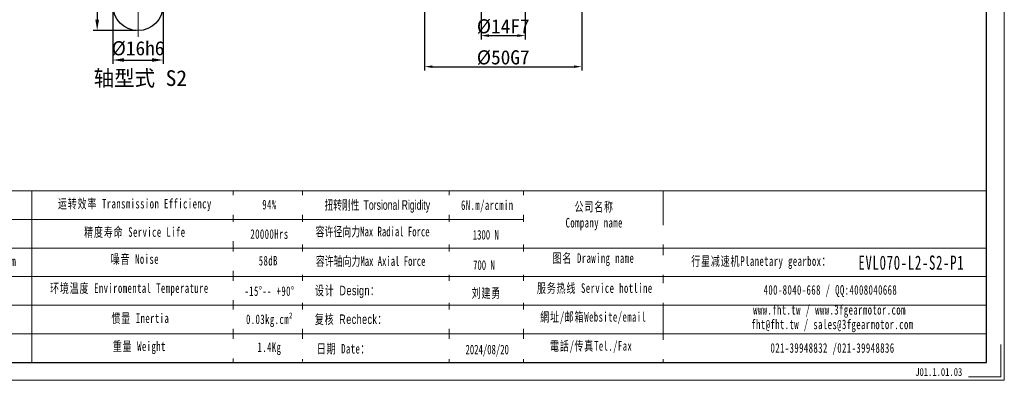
# Model space of a CAD drawing. Header units: millimetres. Extents: x 1360 to 1839, y 1023 to 1362.
# Tile 6 of 10: x 1525 to 1839, y 1023 to 1138. Entities that reach past the tile are written whole.
import ezdxf

# ---------------------------------------------------------------- set-up
doc = ezdxf.new("R2010")
doc.units = ezdxf.units.MM
doc.header["$PDSIZE"] = -5
doc.linetypes.add('ACAD_ISO10W100', pattern=[18, 12, -3, 0, -3])
doc.linetypes.add('DASHED', pattern=[19.05, 12.7, -6.35])
doc.layers.get('Defpoints').update_dxf_attribs({"lineweight": 18})
for name, color, linetype, lineweight in [('6文字层', 3, 'Continuous', 35), ('SLD-0', 7, 'Continuous', 18), ('中心线层', 7, 'ACAD_ISO10W100', 20), ('图框_外框线', 7, 'Continuous', 18), ('尺寸线层', 3, 'Continuous', 18), ('标注线', 7, 'Continuous', 20), ('粗实线', 7, 'Continuous', 50)]:
    doc.layers.add(name, color=color, linetype=linetype, lineweight=lineweight)
doc.styles.add('工程字', font='txt')
doc.styles.add('标准', font='txt', dxfattribs={"width": 0.667})
doc.styles.add('样式 1', font='txt', dxfattribs={"width": 0.8})
doc.dimstyles.new('ISO-25', dxfattribs={"dimtxt": 4.5, "dimasz": 1, "dimexe": 1.25, "dimexo": 0.625, "dimtad": 1, "dimtxsty": '工程字', "dimcen": 2.5, "dimdle": 2, "dimadec": 0, "dimazin": 0, "dimtfac": 1, "dimtmove": 0, "dimatfit": 3, "dimfxl": 1, "dimarcsym": 0})
doc.dimstyles.new('副本 ISO-25', dxfattribs={"dimtxt": 4.5, "dimasz": 2.5, "dimexe": 1.25, "dimexo": 0.625, "dimtad": 1, "dimtxsty": '工程字', "dimcen": 2.5, "dimdle": 5, "dimadec": 0, "dimazin": 0, "dimtfac": 1, "dimtmove": 0, "dimatfit": 3, "dimfxl": 1, "dimtolj": 1, "dimarcsym": 0})

# ---------------------------------------------------------------- blocks, each defined once
blk = doc.blocks.new('*X4')
at = {"layer": 'Defpoints', "color": 0, "lineweight": -2}
for p in [(1654.3, 1145.52), (1704.3, 1145.52), (1704.3, 1123.29)]:
    blk.add_point(p, dxfattribs=at)
at = {"layer": '尺寸线层', "color": 0, "lineweight": -2}
for p, q in [((1654.3, 1144.89), (1654.3, 1122.04)), ((1704.3, 1144.89), (1704.3, 1122.04)), ((1656.8, 1123.29), (1701.8, 1123.29))]:
    blk.add_line(p, q, dxfattribs=at)
for points in [[(1656.8, 1123.71), (1656.8, 1122.87), (1654.3, 1123.29)], [(1701.8, 1122.87), (1701.8, 1123.71), (1704.3, 1123.29)]]:
    blk.add_solid(points, dxfattribs=at)
at = {"layer": '尺寸线层', "color": 0, "insert": (1679.3, 1126.16), "char_height": 4.5, "attachment_point": 5, "style": '工程字'}
blk.add_mtext('\\A1;%%C50G7', dxfattribs=at)
blk = doc.blocks.new('*X7')
at = {"layer": 'Defpoints', "color": 0, "lineweight": -2}
for p in [(1654.3, 1145.52), (1704.3, 1145.52), (1704.3, 1123.29)]:
    blk.add_point(p, dxfattribs=at)
at = {"layer": '尺寸线层', "color": 0, "lineweight": -2}
for p, q in [((1654.3, 1144.89), (1654.3, 1122.04)), ((1704.3, 1144.89), (1704.3, 1122.04)), ((1656.8, 1123.29), (1701.8, 1123.29))]:
    blk.add_line(p, q, dxfattribs=at)
for points in [[(1656.8, 1123.71), (1656.8, 1122.87), (1654.3, 1123.29)], [(1701.8, 1122.87), (1701.8, 1123.71), (1704.3, 1123.29)]]:
    blk.add_solid(points, dxfattribs=at)
at = {"layer": '尺寸线层', "color": 0, "insert": (1679.3, 1126.16), "char_height": 4.5, "attachment_point": 5, "style": '工程字'}
blk.add_mtext('\\A1;%%C50G7', dxfattribs=at)
blk = doc.blocks.new('*X8')
at = {"layer": 'Defpoints', "color": 0, "lineweight": -2}
for p in [(1672.3, 1152.02), (1686.3, 1152.02), (1686.3, 1133.18)]:
    blk.add_point(p, dxfattribs=at)
at = {"layer": '尺寸线层', "color": 0, "lineweight": -2}
for p, q in [((1672.3, 1151.39), (1672.3, 1131.93)), ((1686.3, 1151.39), (1686.3, 1131.93)), ((1674.8, 1133.18), (1683.8, 1133.18))]:
    blk.add_line(p, q, dxfattribs=at)
for points in [[(1674.8, 1133.6), (1674.8, 1132.76), (1672.3, 1133.18)], [(1683.8, 1132.76), (1683.8, 1133.6), (1686.3, 1133.18)]]:
    blk.add_solid(points, dxfattribs=at)
at = {"layer": '尺寸线层', "color": 0, "insert": (1679.3, 1136.06), "char_height": 4.5, "attachment_point": 5, "style": '工程字'}
blk.add_mtext('\\A1;%%C14F7', dxfattribs=at)
blk = doc.blocks.new('*X16')
at = {"layer": 'Defpoints', "color": 0, "lineweight": -2}
for p in [(1560.6, 1152.8), (1550.11, 1134.8), (1563.1, 1134.8)]:
    blk.add_point(p, dxfattribs=at)
at = {"layer": '尺寸线层', "color": 0, "linetype": 'ByBlock', "lineweight": -2}
for p, q in [((1559.97, 1152.8), (1548.86, 1152.8)), ((1550.11, 1149.3), (1550.11, 1138.3)), ((1562.47, 1134.8), (1548.86, 1134.8))]:
    blk.add_line(p, q, dxfattribs=at)
at = {"layer": '尺寸线层', "color": 0, "lineweight": -2}
for points in [[(1550.69, 1149.3), (1549.52, 1149.3), (1550.11, 1152.8)], [(1549.52, 1138.3), (1550.69, 1138.3), (1550.11, 1134.8)]]:
    blk.add_solid(points, dxfattribs=at)
at = {"layer": '尺寸线层', "color": 0, "insert": (1546.46, 1143.91), "char_height": 4.5, "attachment_point": 5, "rotation": 90, "style": '工程字'}
blk.add_mtext('\\A1;18', dxfattribs=at)
blk = doc.blocks.new('*X17')
at = {"layer": 'Defpoints', "color": 0, "lineweight": -2}
for p in [(1555.1, 1142.8), (1571.1, 1142.8), (1571.1, 1125.41)]:
    blk.add_point(p, dxfattribs=at)
at = {"layer": '尺寸线层', "color": 0, "linetype": 'ByBlock', "lineweight": -2}
for p, q in [((1555.1, 1142.18), (1555.1, 1124.16)), ((1571.1, 1142.18), (1571.1, 1124.16)), ((1558.6, 1125.41), (1567.6, 1125.41))]:
    blk.add_line(p, q, dxfattribs=at)
at = {"layer": '尺寸线层', "color": 0, "lineweight": -2}
for points in [[(1558.6, 1125.99), (1558.6, 1124.83), (1555.1, 1125.41)], [(1567.6, 1124.83), (1567.6, 1125.99), (1571.1, 1125.41)]]:
    blk.add_solid(points, dxfattribs=at)
at = {"layer": '尺寸线层', "color": 0, "insert": (1563.1, 1129.06), "char_height": 4.5, "attachment_point": 5, "style": '工程字'}
blk.add_mtext('\\A1;%%C16h6', dxfattribs=at)

msp = doc.modelspace()

# ---------------------------------------------------------------- linework, layer by layer
at = {"layer": 'SLD-0'}
for p, q in [((1529.3269, 1083.7955), (1529.3269, 1029.1128)), ((1593.3502, 1083.7955), (1593.3502, 1029.1065))]:
    msp.add_line(p, q, dxfattribs=at)
at = {"layer": '中心线层', "color": 0, "linetype": 'DASHED'}
msp.add_line((1563.0988, 1132.8023), (1563.0988, 1154.3023), dxfattribs=at)
at = {"layer": '图框_外框线'}
for p, q in [((1402.5119, 1083.7955), (1833.0715, 1083.7955)), ((1615.4791, 1083.7955), (1615.4791, 1029.4099)), ((1662.1355, 1083.7955), (1662.1355, 1029.1065)), ((1685.7566, 1083.7955), (1685.7566, 1029.1065)), ((1730.213, 1083.7955), (1730.213, 1029.1065)), ((1443.7733, 1074.6707), (1685.7566, 1074.6707)), ((1402.5119, 1065.5458), (1833.0715, 1065.5458)), ((1443.7733, 1056.4209), (1833.0715, 1056.4209)), ((1443.7733, 1047.296), (1833.0715, 1047.296)), ((1443.7733, 1038.1711), (1833.0715, 1038.1711))]:
    msp.add_line(p, q, dxfattribs=at)
at = {"layer": '图框_外框线', "color": 3}
msp.add_lwpolyline([(1360.2413, 1023.4098), (1838.7683, 1023.4098), (1838.7683, 1361.7967), (1360.2413, 1361.7967)], close=True, dxfattribs=at)
at = {"layer": '图框_外框线', "color": 3, "lineweight": 25}
msp.add_lwpolyline([(1388.7251, 1029.1065), (1833.0715, 1029.1065), (1833.0715, 1356.1), (1388.7251, 1356.1)], close=True, dxfattribs=at)
at = {"layer": '图框_外框线', "color": 3}
msp.add_lwpolyline([(1837.6289, 1034.8033), (1837.6289, 1024.5491), (1827.3748, 1024.5491)], dxfattribs=at)
at = {"layer": '粗实线', "color": 0, "linetype": 'ByBlock', "lineweight": 30}
msp.add_circle((1563.0988, 1142.8023), 8, dxfattribs=at)

# ---------------------------------------------------------------- texts
at = {"layer": '6文字层', "insert": (1810.4275, 1027.3195), "char_height": 2.5, "width": 43.304423, "attachment_point": 1, "style": '样式 1'}
msp.add_mtext('J01.1.01.03', dxfattribs=at)
at = {"layer": 'SLD-0', "color": 1, "attachment_point": 2, "style": '标准'}
for s, insert, char_height, width in [('\\T1.1;运转效率 Transmission Efficiency', (1562.0886, 1081.193), 3.041627, 51.68805), ('\\T1.1;94%', (1604.9301, 1080.8824), 3.04163, 38.898408), ('\\T1.1;公司名称\\PCompany name', (1708.2667, 1080.1932), 3.041627, 38.898408), ('\\T1.1;精度寿命 Service Life', (1562.0886, 1072.1534), 3.041627, 51.68805), ('\\T1.1;20000Hrs', (1604.9301, 1071.5077), 3.041627, 38.898408), ('\\T1.1;120-180N·m', (1515.9808, 1062.8993), 3.041627, 16.259407), ('\\T1.1;噪音 Noise', (1562.0886, 1063.5494), 3.041627, 51.68805), ('\\T1.1;58dB', (1604.5555, 1063.0175), 3.04163, 38.898408), ('\\T1.1;图名 Drawing name', (1708.0173, 1063.8637), 3.041627, 38.898408), ('\\T1.1;  行星减速机Planetary gearbox：', (1759.9137, 1062.9047), 3.041627, 56.161028), ('\\pxt3.379586;{\\T1.1;\\C256;EVL070-L2-S2-P1}', (1809.1852, 1063.1293), 4.5, 38.898408), ('{\\T1.1;环境温度 Enviromental Temperature}', (1560.3449, 1054.292), 3.041627, 118.634378), ('\\T1.1;-15%%D-- +90%%D', (1604.9301, 1053.3447), 3.041627, 38.898408), ('\\T1.1;服务热线 Service hotline', (1708.4486, 1054.2994), 3.041627, 38.898408), ('\\T1.1;400-8040-668 / QQ:4008040668', (1783.4258, 1053.7182), 3.041627, 67.886624), ('\\T1.1;www.fht.tw / www.3fgearmotor.com ', (1783.1454, 1047.3829), 3.041627, 51.275375), ('\\T1.1;惯量 Inertia', (1563.8324, 1044.7079), 3.041627, 51.68805), ('{\\T1.1;0.03kg.cm²}', (1604.9301, 1044.377), 3.041627, 38.898408), ('\\T1.1;網址/邮箱Website/email', (1707.975, 1045.1355), 3.041627, 38.898408), ('\\T1.1;\\pxt12;fht@fht.tw / sales@3fgearmotor.com ', (1784.0723, 1042.7513), 3.041627, 64.629487), ('\\T1.1;重量 Weight', (1563.5055, 1035.7772), 3.041627, 51.68805), ('\\T1.1;1.4Kg', (1604.9301, 1035.4824), 3.041627, 38.898408), ('\\T1.1;電話/传真Tel./Fax', (1707.2935, 1035.9001), 3.041627, 38.898408), ('{\\T1.1;021-39948832 /021-39948836 }', (1784.1042, 1035.235), 3.041627, 95.524946)]:
    msp.add_mtext(s, dxfattribs=dict(at, insert=insert, char_height=char_height, width=width))
at = {"layer": '标注线', "color": 0, "linetype": 'ByBlock', "lineweight": 20, "insert": (1563.8616, 1119.3624), "char_height": 5, "width": 62.555556, "attachment_point": 5, "style": '工程字'}
msp.add_mtext('轴型式 S2', dxfattribs=at)

# ---------------------------------------------------------------- dimensions: what is measured, and where the dimension line sits
at = {"layer": '尺寸线层', "linetype": 'ByBlock'}
dim = msp.add_linear_dim(base=(1550.1063, 1134.8023), p1=(1560.5988, 1152.8023), p2=(1563.0988, 1134.8023), angle=90, dimstyle='ISO-25', override={"dimasz": 3.5, "dimgap": 1.4, "dimsah": 1, "dimdle": 7, "dimtolj": 1, "dimtzin": 8}, dxfattribs=at)
dim.commit()
dim.dimension.update_dxf_attribs({"geometry": '*X16', "text_midpoint": (1550.1063, 1143.9143), "dimtype": 160})
at = {"layer": '尺寸线层'}
for base, p1, p2, text, picture, middle in [((1686.3043, 1133.1806), (1672.3043, 1152.0179), (1686.3043, 1152.0179), '%%C<>F7', '*X8', (1679.3043, 1133.1806)), ((1704.3043, 1123.2884), (1654.3043, 1145.5179), (1704.3043, 1145.5179), '%%C<>G7', '*X4', (1679.3043, 1123.2884)), ((1704.3043, 1123.2884), (1654.3043, 1145.5179), (1704.3043, 1145.5179), '%%C<>G7', '*X7', (1679.3043, 1123.2884))]:
    dim = msp.add_linear_dim(base=base, p1=p1, p2=p2, angle=180, text=text, dimstyle='副本 ISO-25', override={"dimsah": 1}, dxfattribs=at)
    dim.commit()
    dim.dimension.update_dxf_attribs({"geometry": picture, "text_midpoint": middle, "dimtype": 160})
at = {"layer": '尺寸线层', "linetype": 'ByBlock'}
dim = msp.add_linear_dim(base=(1571.0988, 1125.4098), p1=(1555.0988, 1142.8023), p2=(1571.0988, 1142.8023), text='%%C<>h6', dimstyle='ISO-25', override={"dimasz": 3.5, "dimgap": 1.4, "dimsah": 1, "dimdle": 7, "dimtolj": 1}, dxfattribs=at)
dim.commit()
dim.dimension.update_dxf_attribs({"geometry": '*X17', "text_midpoint": (1563.0988, 1125.4098), "dimtype": 160})

# ---------------------------------------------------------------- next in the draw order: texts
at = {"layer": 'SLD-0', "color": 1, "char_height": 3.041627, "attachment_point": 2, "style": '标准', "bg_fill": 2}
for s, insert, width in [('{\\T1.1;6N.m/arcmin}', (1674.2451, 1080.7219), 38.898408), ('{\\f宋体|b0|i0|c134|p2;容许径向力Max Radial Force}', (1637.7474, 1072.2906), 118.634378), ('{\\f宋体|b0|i0|c134|p2;容许轴向力Max Axial Force}', (1637.1154, 1062.8959), 118.634378), ('{\\fSimSun|b0|i0|c134|p2;\\T1.1;设计 \\fArial|b0|i0|c0|p34;Design\\fSimSun|b0|i0|c134|p2;：}', (1629.7382, 1053.5336), 118.634378), ('{\\fSimSun|b0|i0|c134|p2;\\T1.1;复核 \\fArial|b0|i0|c0|p34;Recheck\\fSimSun|b0|i0|c134|p2;：}', (1630.8804, 1044.3786), 118.634378), ('{\\T1.1;日期 Date：}', (1628.4729, 1034.9958), 118.634378)]:
    msp.add_mtext(s, dxfattribs=dict(at, insert=insert, width=width))

# ---------------------------------------------------------------- next in the draw order: texts
at = {"layer": 'SLD-0', "color": 1, "width": 118.634378, "attachment_point": 2, "style": '标准', "bg_fill": 2}
for s, insert, char_height in [('{\\f宋体|b0|i0|c134|p2;\\W0.65;扭转刚性 \\fArial|b0|i0|c0|p34;Torsional Rigidity}', (1639.2584, 1080.7629), 3.041627), ('{\\fSimSun|b1|i0|c134|p2;1300 N}', (1673.7714, 1071.2811), 3.041627), ('{\\fSimSun|b1|i0|c134|p2;700 N}', (1673.182, 1061.6431), 3.041627), ('{\\fSimSun|b0|i0|c134|p2;\\T1.1;刘建勇 }', (1673.9711, 1052.7297), 3.041627), ('2024/08/20', (1674.225, 1034.7422), 3.04163)]:
    msp.add_mtext(s, dxfattribs=dict(at, insert=insert, char_height=char_height))

doc.saveas('drawing.dxf')
